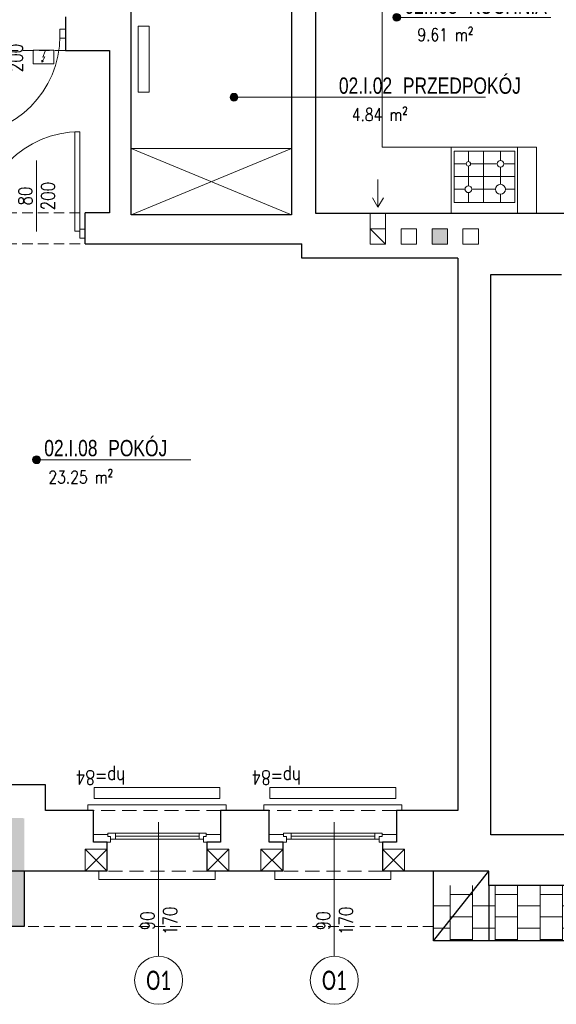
# Model space of a CAD drawing. Header units: millimetres. Extents: x 284606 to 628701, y -213781 to -93475.
# Tile 79 of 102: x 313340 to 313826, y -107544 to -106653. Entities that reach past the tile are written whole.
import ezdxf
from ezdxf.enums import TextEntityAlignment as Align

# ---------------------------------------------------------------- set-up
doc = ezdxf.new("R2010")
doc.units = ezdxf.units.MM
doc.linetypes.add('HIDDEN', pattern=[9.525, 6.35, -3.175])
doc.layers.get('0').update_dxf_attribs({"lineweight": 0})
for name, color, linetype, lineweight in [('!STR_Konstrukcja 0.20', 200, 'Continuous', 20), ('!STR_Konstrukcja 0.30', 64, 'Continuous', 30), ('!STR_Ocieplenie 0.05', 1, 'Continuous', 5), ('!STR_Opisy 0.09', 8, 'Continuous', 9), ('!STR_Przerywana 0.09', 8, 'HIDDEN', 9), ('!STR_Stolarka drzwiowa', 8, 'Continuous', 15), ('!STR_Stolarka okienna', 72, 'Continuous', 15), ('EKO Opisy 0.09', 8, 'Continuous', 9)]:
    doc.layers.add(name, color=color, linetype=linetype, lineweight=lineweight)
for name, color, linetype, lineweight, true_color in [('!STR_Kreskowanie ścian', 7, 'Continuous', 5, 0xa6a6a6), ('!STR_Ogrzewanie grzejniki', 7, 'Continuous', 15, 0xd10000), ('!STR_Wentylacja', 7, 'Continuous', 15, 0x3399ff), ('EKO Wyposażenie', 7, 'Continuous', 5, 0x919191)]:
    doc.layers.add(name, color=color, linetype=linetype, lineweight=lineweight, true_color=true_color)
doc.styles.add('AB_Arial', font='NirmalaS.ttf')
doc.styles.add('EKO 1-10', font='romans.shx', dxfattribs={"width": 0.8, "height": 15})
doc.styles.add('EKO 1-5', font='romans.shx', dxfattribs={"width": 0.8, "height": 10})
doc.styles.add('EKO CM 1-50', font='calibri.ttf', dxfattribs={"width": 0.8, "height": 12.5})

# ---------------------------------------------------------------- blocks, each defined once
blk = doc.blocks.new('el. podgrzewacz przepływowy')
at = {"ltscale": 5}
blk.add_lwpolyline([(-17.2, -16.9), (12.8, -16.9), (12.8, -36.9), (-17.2, -36.9), (-17.2, -16.9)], dxfattribs=at)
for points in [[(0.1, -18.8), (-3.6, -27.3), (-0.7, -26.6), (-4.8, -34.7)], [(-2.2, -32.7), (-4.8, -34.7), (-4.7, -31.4)]]:
    blk.add_lwpolyline(points)
blk = doc.blocks.new('*U336')
at = {"layer": '!STR_Opisy 0.09', "linetype": 'Continuous'}
blk.add_line((-39.28, 63.89), (-39.28, -0.34), dxfattribs=at)
at = {"layer": '!STR_Stolarka drzwiowa'}
for points in [[(0, 0), (0, 90), (-4.38, 90), (-4.38, 0)], [(-90, -6.2), (-95, -6.2), (-95, 1.8), (-90, 1.8)], [(5, -6.2), (0, -6.2), (0, 1.8), (5, 1.8)]]:
    blk.add_lwpolyline(points, close=True, dxfattribs=at)
blk.add_arc((0, 0), 90, 90, 180, dxfattribs=at)
at = {"layer": '!STR_Opisy 0.09', "linetype": 'Continuous', "style": 'EKO 1-10', "width": 0.8}
blk.add_attdef('SZER', text='', height=12.5, rotation=90, dxfattribs=at).set_placement((-39.28, 31.77), align=Align.BOTTOM_CENTER)
at = {"layer": '!STR_Opisy 0.09', "ltscale": 0.7, "style": 'EKO 1-10', "width": 0.8}
blk.add_attdef('WYS', text='', height=12.5, rotation=90, dxfattribs=at).set_placement((-28.75, 31.77), align=Align.MIDDLE_CENTER)
blk = doc.blocks.new('*U223')
at = {"layer": '!STR_Opisy 0.09', "linetype": 'Continuous'}
blk.add_line((39.68, 12.26), (39.68, -51.96), dxfattribs=at)
at = {"layer": '!STR_Stolarka drzwiowa'}
for points in [[(-5, 6.2), (0, 6.2), (0, -1.8), (-5, -1.8)], [(0, 0), (0, -90), (4.38, -90), (4.38, 0)], [(90, 6.2), (95, 6.2), (95, -1.8), (90, -1.8)]]:
    blk.add_lwpolyline(points, close=True, dxfattribs=at)
blk.add_arc((0, 0), 90, 270, 0, dxfattribs=at)
at = {"layer": '!STR_Opisy 0.09', "linetype": 'Continuous', "style": 'EKO 1-10', "width": 0.8}
blk.add_attdef('SZER', text='', height=12.5, rotation=90, dxfattribs=at).set_placement((39.68, -19.85), align=Align.BOTTOM_CENTER)
at = {"layer": '!STR_Opisy 0.09', "ltscale": 0.7, "style": 'EKO 1-10', "width": 0.8}
blk.add_attdef('WYS', text='', height=12.5, rotation=90, dxfattribs=at).set_placement((50.21, -19.85), align=Align.MIDDLE_CENTER)
blk = doc.blocks.new('*U232')
for p, q in [((-60, 0), (0, 0)), ((0, 0), (0, -60)), ((-60, -5), (-60, 0)), ((-60, -60), (-60, -5)), ((-60, -5), (-60, -5)), ((-57.5, -10), (-2.5, -10)), ((-57.5, -56.5), (-57.5, -10)), ((-44.5, -17.5), (-44.5, -10)), ((-29.21, -10), (-29.21, -56.5)), ((-15.5, -10), (-15.5, -19)), ((-2.5, -10), (-2.5, -56.5)), ((-57.5, -22), (-49, -22)), ((-44.5, -42), (-44.5, -26.5)), ((-40, -22), (-18.5, -22)), ((-15.5, -25), (-15.5, -43)), ((-12.5, -22), (-2.5, -22)), ((-2.5, -33.5), (-57.5, -33.5)), ((-47.5, -45), (-57.5, -45)), ((-44.5, -56.5), (-44.5, -48)), ((-17.5, -45), (-41.5, -45)), ((-15.5, -47), (-15.5, -56.5)), ((-2.5, -45), (-13.5, -45)), ((0, -60), (-60, -60)), ((-2.5, -56.5), (-57.5, -56.5))]:
    blk.add_line(p, q)
for centre, radius in [((-44.5, -22), 4.5), ((-15.5, -22), 3), ((-44.5, -45), 3), ((-15.5, -45), 2)]:
    blk.add_circle(centre, radius)
blk = doc.blocks.new('*U166')
at = {"layer": '!STR_Opisy 0.09', "linetype": 'Continuous'}
blk.add_line((0, -153.49), (0, -32.16), dxfattribs=at)
at = {"layer": '!STR_Opisy 0.09', "linetype": 'Continuous', "style": 'EKO 1-5', "width": 0.8}
blk.add_attdef('HP=', (30.1, 14.63), '', height=12.5, rotation=180, dxfattribs=at)
blk.add_attdef('SZER', text='', height=12.5, rotation=270, dxfattribs=at).set_placement((0, -121.38), align=Align.BOTTOM_CENTER)
at = {"layer": '!STR_Opisy 0.09', "ltscale": 0.7, "style": 'EKO 1-5', "width": 0.8}
blk.add_attdef('WYS', text='', height=12.5, rotation=270, dxfattribs=at).set_placement((-10.53, -121.38), align=Align.MIDDLE_CENTER)
blk = doc.blocks.new('*U459')
at = {"ltscale": 0.3}
blk.add_hatch(color=256, dxfattribs=at).paths.add_polyline_path([(-0.91, 50, 1), (6.82, 50, 1)])
at = {"ltscale": 1.5}
blk.add_line((17.59, 50), (154.57, 50), dxfattribs=at)
at = {"ltscale": 0.3}
blk.add_lwpolyline([(17.59, 50), (2.95, 50)], dxfattribs=at)
blk.add_circle((2.95, 50), 3.86, dxfattribs=at)
at = {"ltscale": 1.5, "width": 0.8}
for tag, p, height, style in [('NR_POM.', (10.51, 53.45), 16, 'AB_Arial'), ('NAZWA_POMIESZCZENIA', (66.91, 53.45), 16, 'AB_Arial'), ('POSADZKA', (9.08, 4), 12.5, 'EKO 1-5')]:
    blk.add_attdef(tag, p, '', height=height, rotation=0, dxfattribs=dict(at, style=style))
at = {"ltscale": 1.5, "style": 'EKO 1-5', "width": 0.8}
blk.add_attdef('POWIERZCHNIA', text='', height=12.5, rotation=0, dxfattribs=at).set_placement((78.06, 22.91), align=Align.BOTTOM_RIGHT)
blk = doc.blocks.new('*U469')
at = {"ltscale": 0.3}
blk.add_hatch(color=256, dxfattribs=at).paths.add_polyline_path([(-96.5, 50, 1), (-88.78, 50, 1)])
at = {"ltscale": 1.5}
blk.add_line((17.59, 50), (154.57, 50), dxfattribs=at)
at = {"ltscale": 0.3}
blk.add_lwpolyline([(17.59, 50), (2.95, 50)], dxfattribs=at)
blk.add_circle((-92.64, 50), 3.86, dxfattribs=at)
at = {"ltscale": 1.5, "width": 0.8}
for tag, p, height, style in [('NR_POM.', (10.51, 53.45), 16, 'AB_Arial'), ('NAZWA_POMIESZCZENIA', (66.91, 53.45), 16, 'AB_Arial'), ('POSADZKA', (9.08, 4), 12.5, 'EKO 1-5')]:
    blk.add_attdef(tag, p, '', height=height, rotation=0, dxfattribs=dict(at, style=style))
at = {"ltscale": 1.5, "style": 'EKO 1-5', "width": 0.8}
blk.add_attdef('POWIERZCHNIA', text='', height=12.5, rotation=0, dxfattribs=at).set_placement((78.06, 22.91), align=Align.BOTTOM_RIGHT)
blk = doc.blocks.new('KÓLKO')
at = {"layer": '!STR_Opisy 0.09'}
blk.add_circle((0, -15.51), 15.51, dxfattribs=at)
at = {"layer": '!STR_Opisy 0.09', "style": 'EKO 1-10', "width": 0.8}
blk.add_attdef('NR', text='', height=15, dxfattribs=at).set_placement((0, -15.51), align=Align.MIDDLE_CENTER)

msp = doc.modelspace()

# ---------------------------------------------------------------- hatches: boundary and pattern name
at = {"layer": '!STR_Kreskowanie ścian', "ltscale": 1.5}
h = msp.add_hatch(dxfattribs=at)
h.set_pattern_fill('AR-B88', color=8, scale=0.1, angle=90)
h.set_pattern_definition([(90, (25876.741, 1826.681), (-20.32, 1e-15), []), (180, (25876.741, 1826.681), (-20.32, -10.16), [20.32, -20.32])])
h.paths.add_polyline_path([(313344.58, -107423.52), (313299.58, -107423.52), (313299.58, -107417.52), (313299.53, -107417.52), (313249.53, -107467.52), (313249.53, -107473.52), (313344.58, -107473.52)])
h.paths.add_polyline_path([(313344.58, -107378.52), (313344.58, -107372.52), (313344.53, -107375.47), (313299.53, -107417.52), (313299.58, -107417.52), (313299.58, -107423.52), (313344.58, -107423.52)])
h.paths.add_polyline_path([(313386.39, -106262.52), (313431.29, -106262.43), (313431.29, -106212.43), (313336.34, -106212.52), (313336.29, -106359.43), (313386.39, -106359.43)])
h.paths.add_polyline_path([(313429.76, -106262.52), (313386.39, -106262.52), (313386.39, -106359.43), (313446.2, -106360.45), (313429.76, -106360.45)])
h.paths.add_polyline_path([(314288.78, -106275.53), (314288.83, -106275.52), (314288.83, -106262.52), (314201.83, -106262.52), (314201.83, -106307.52), (314201.83, -106307.52), (314201.83, -106322.24), (314231.83, -106320.51), (314231.78, -106320.47)])
h.paths.add_polyline_path([(314338.78, -106225.53), (314338.78, -106212.52), (314201.83, -106212.52), (314201.83, -106262.52), (314288.83, -106262.52), (314288.83, -106275.52), (314288.78, -106275.53)])
h.paths.add_polyline_path([(314231.83, -106320.51), (314201.78, -106297.48), (314201.78, -106349.11), (314201.83, -106431.96), (314201.83, -106345.22), (314231.83, -106320.23)])
h.paths.add_polyline_path([(314089.06, -106585.49), (314089.06, -106550.56)])
h.paths.add_polyline_path([(312927.2, -106571.25), (312927.2, -106517.21)])
h.paths.add_polyline_path([(314456.18, -106594.18), (314456.18, -106556.39)])
h.paths.add_polyline_path([(313801.6, -107349.73), (313839.96, -107349.73)])
h.paths.add_polyline_path([(312874.74, -107235.92), (312867.24, -107235.92), (312867.24, -107130.92), (312874.74, -107130.92)], flags=16)
h.paths.add_polyline_path([(312909.98, -107220.92), (312904.84, -107220.92), (312904.84, -107225.36), (312901.86, -107225.36), (312901.86, -107228.42), (312874.83, -107228.42), (312874.83, -107417.07), (312919.83, -107372.07), (312919.83, -107240.92), (312908.9, -107240.92), (312908.9, -107227.86), (312909.98, -107227.86)])
h.paths.add_polyline_path([(312874.83, -106962.42), (312901.86, -106962.42), (312901.86, -106965.32), (312904.84, -106965.32), (312904.84, -106969.42), (312909.98, -106969.42), (312909.98, -106962.82), (312908.9, -106962.82), (312908.9, -106949.92), (312919.83, -106949.92), (312919.83, -106871.18), (312874.83, -106871.18)])
h.paths.add_polyline_path([(312901.86, -107052.42), (312874.83, -107052.42), (312874.83, -107138.42), (312901.86, -107138.42), (312901.86, -107141.32), (312904.84, -107141.32), (312904.84, -107145.42), (312909.98, -107145.42), (312909.98, -107138.82), (312908.9, -107138.82), (312908.9, -107125.92), (312919.83, -107125.92), (312919.83, -107064.92), (312908.9, -107064.92), (312908.9, -107051.86), (312909.98, -107051.86), (312909.98, -107044.92), (312904.84, -107044.92), (312904.84, -107049.36), (312901.86, -107049.36)])
h.paths.add_polyline_path([(312874.83, -106871.18), (312824.79, -106871.18), (312824.79, -107467.11), (312874.83, -107417.07)])
h.paths.add_polyline_path([(312874.74, -106954.92), (312874.74, -107059.92), (312867.24, -107059.92), (312867.24, -106954.92)], flags=16)
h.paths.add_polyline_path([(314767.17, -107164.42), (314740.76, -107164.42), (314740.76, -107161.36), (314737.78, -107161.36), (314737.78, -107156.92), (314732.64, -107156.92), (314732.64, -107163.86), (314733.72, -107163.86), (314733.72, -107176.92), (314722.17, -107176.92), (314722.17, -107372.52), (314767.17, -107417.52)])
h.paths.add_polyline_path([(314782.08, -107014.92), (314782.08, -106909.92), (314774.58, -106909.92), (314774.58, -107014.92)], flags=16)
h.paths.add_polyline_path([(314782.08, -107007.42), (314767.17, -107007.42), (314767.17, -107074.42), (314782.08, -107074.42), (314782.08, -107066.92), (314774.58, -107066.92), (314774.58, -107171.92), (314782.08, -107171.92), (314782.08, -107164.42), (314767.17, -107164.42), (314767.17, -107417.52), (314817.13, -107467.47), (314817.13, -106225.65), (314767.17, -106275.61), (314767.17, -106917.42), (314782.08, -106917.42)])
h.paths.add_polyline_path([(314732.64, -106924.42), (314737.78, -106924.42), (314737.78, -106920.32), (314740.76, -106920.32), (314740.76, -106917.42), (314767.17, -106917.42), (314767.17, -106275.61), (314722.17, -106320.61), (314722.17, -106904.92), (314733.72, -106904.92), (314733.72, -106917.82), (314732.64, -106917.82)])
h.paths.add_polyline_path([(314737.78, -106999.92), (314732.64, -106999.92), (314732.64, -107006.86), (314733.72, -107006.86), (314733.72, -107019.92), (314722.17, -107019.92), (314722.17, -107061.92), (314733.72, -107061.92), (314733.72, -107074.82), (314732.64, -107074.82), (314732.64, -107081.42), (314737.78, -107081.42), (314737.78, -107077.32), (314740.76, -107077.32), (314740.76, -107074.42), (314767.17, -107074.42), (314767.17, -107007.42), (314740.76, -107007.42), (314740.76, -107004.36), (314737.78, -107004.36)])
h = msp.add_hatch(dxfattribs=at)
h.set_pattern_fill('AR-B88', color=8, scale=0.1)
h.set_pattern_definition([(0, (25876.741, 1826.681), (0, 20.32), []), (90, (25876.741, 1826.681), (-10.16, 20.32), [20.32, -20.32])])
h.paths.add_polyline_path([(313344.53, -107375.47), (312919.38, -107372.52), (312874.83, -107417.07), (312874.83, -107417.52), (313299.53, -107417.52)])
h.paths.add_polyline_path([(313299.53, -107417.52), (312874.38, -107417.52), (312824.79, -107467.11), (312824.79, -107467.52), (313249.53, -107467.52)])
h.paths.add_polyline_path([(314296, -107406.89), (314341.97, -107417.52), (314341.97, -107436.52), (313848.78, -107436.52), (313792.78, -107436.52), (313882.79, -107436.52), (313882.79, -107486.52), (314298.05, -107486.52), (314298.05, -107436.47)])
h.paths.add_polyline_path([(314767.17, -107417.52), (314296, -107406.89), (314375.34, -107467.52), (314817.13, -107467.52), (314817.13, -107467.47)])
h.paths.add_polyline_path([(314722.17, -107372.52), (314296.92, -107372.52), (314296, -107406.89), (314767.17, -107417.52)])
h.paths.add_polyline_path([(314817.13, -106225.65), (314817.13, -106225.62), (314338.78, -106225.53), (314288.78, -106275.53), (314767.17, -106275.61)])
h.paths.add_polyline_path([(314767.17, -106275.61), (314288.78, -106275.53), (314231.78, -106320.47), (314722.18, -106320.6)])
h = msp.add_hatch(dxfattribs=at)
h.set_pattern_fill('AR-B88', color=8, scale=0.1, angle=90)
h.set_pattern_definition([(90, (25876.693, 1988.838), (-20.32, 1e-15), []), (180, (25876.693, 1988.838), (-20.32, -10.16), [20.32, -20.32])])
h.paths.add_polyline_path([(313881.24, -107436.47), (313714.75, -107436.47), (313714.75, -107486.47), (313881.24, -107486.47)])
h.paths.add_polyline_path([(314371.9, -107467.47), (314332.09, -107423.8), (314341.88, -107436.47), (314299.89, -107436.47), (314299.89, -107486.47), (314371.85, -107486.47)])
at = {"layer": '!STR_Wentylacja', "ltscale": 1.5}
h = msp.add_hatch(color=8, dxfattribs=at)
h.dxf.hatch_style = 1
h.paths.add_polyline_path([(313727.41, -106842.17), (313713.41, -106842.17), (313713.41, -106856.17), (313727.41, -106856.17), (313727.41, -106853.4)])

# ---------------------------------------------------------------- linework, layer by layer
at = {"layer": '!STR_Konstrukcja 0.20', "color": 253, "linetype": 'Continuous', "lineweight": 15, "true_color": 0x999999}
for p, q in [((313412.12, -107430.92), (313412.12, -107423.42)), ((313412.12, -107423.42), (313419.62, -107423.42)), ((313509.62, -107423.42), (313517.12, -107423.42)), ((313517.12, -107423.42), (313517.12, -107430.92)), ((313571.12, -107430.92), (313571.12, -107423.42)), ((313571.12, -107423.42), (313578.62, -107423.42)), ((313668.62, -107423.42), (313676.12, -107423.42)), ((313676.12, -107423.42), (313676.12, -107430.92)), ((313517.12, -107430.92), (313412.12, -107430.92)), ((313676.12, -107430.92), (313571.12, -107430.92))]:
    msp.add_line(p, q, dxfattribs=at)
for points in [[(313522.12, -107368.42), (313527.12, -107368.42), (313527.12, -107363.42), (313402.12, -107363.42), (313402.12, -107368.42), (313407.12, -107368.42)], [(313681.12, -107368.42), (313686.12, -107368.42), (313686.12, -107363.42), (313561.12, -107363.42), (313561.12, -107368.42), (313566.12, -107368.42)]]:
    msp.add_lwpolyline(points, dxfattribs=at)
at = {"layer": '!STR_Konstrukcja 0.30', "color": 8, "ltscale": 1.5}
for p, q in [((313381.74, -106650.43), (313381.74, -106680.74)), ((313399.74, -106855.74), (313399.74, -106827.74))]:
    msp.add_line(p, q, dxfattribs=at)
at = {"layer": '!STR_Konstrukcja 0.30', "color": 253, "ltscale": 1.5, "true_color": 0x999999}
for p, q in [((313578.62, -107423.42), (313509.62, -107423.42)), ((313714.75, -107486.42), (313764.75, -107423.42)), ((313714.75, -107486.42), (313714.75, -107423.42))]:
    msp.add_line(p, q, dxfattribs=at)
at = {"layer": '!STR_Konstrukcja 0.30', "color": 8, "ltscale": 1.5}
for points in [[(314243.73, -106212.43), (314338.73, -106212.43), (314338.73, -106225.43), (314817.08, -106225.52), (314817.08, -107467.42), (314371.88, -107467.42), (314371.88, -107486.42), (313714.75, -107486.42)], [(313586.29, -106629.51), (313586.29, -106829.43), (313441.29, -106829.43), (313441.29, -106578.43)], [(313853.29, -106828.43), (313608.29, -106828.43), (313608.29, -106629.51)], [(313381.74, -106680.74), (313421.74, -106680.74), (313421.74, -106827.74), (313399.74, -106827.74)], [(313399.74, -106855.74), (313595.74, -106855.74)], [(313736.74, -106868.74), (313595.74, -106868.74), (313595.74, -106855.74)], [(313736.74, -106868.74), (313736.74, -107368.42), (313681.12, -107368.42)], [(313914.24, -107390.42), (313766.74, -107390.42), (313766.74, -106883.42), (313830.65, -106883.42)], [(313344.49, -107473.42), (313249.49, -107473.42), (313249.49, -107467.42), (312824.74, -107467.42), (312824.74, -106921.08)], [(313419.62, -107423.42), (313299.49, -107423.42), (313299.49, -107417.42), (312874.74, -107417.42), (312874.74, -107228.42)], [(313363.74, -107368.42), (313363.74, -107345.42), (313275.74, -107345.42)], [(313407.12, -107368.42), (313363.74, -107368.42)], [(313344.49, -107423.42), (313344.49, -107473.42)]]:
    msp.add_lwpolyline(points, dxfattribs=at)
at = {"layer": '!STR_Konstrukcja 0.30', "color": 253, "ltscale": 2, "true_color": 0x999999}
for points in [[(313419.62, -107423.42), (313419.62, -107397.3), (313407.12, -107397.3), (313407.12, -107368.42)], [(313522.12, -107368.42), (313522.12, -107397.3), (313509.62, -107397.3), (313509.62, -107423.42)], [(313578.62, -107423.42), (313578.62, -107397.3), (313566.12, -107397.3), (313566.12, -107368.42)], [(313681.12, -107368.42), (313681.12, -107397.3), (313668.62, -107397.3), (313668.62, -107423.42)]]:
    msp.add_lwpolyline(points, dxfattribs=at)
at = {"layer": '!STR_Konstrukcja 0.30', "color": 253, "ltscale": 1.5, "true_color": 0x999999}
for points in [[(313566.12, -107368.42), (313522.12, -107368.42)], [(313926.74, -107436.42), (313764.75, -107436.42), (313764.75, -107423.42), (313668.62, -107423.42)], [(313764.75, -107436.42), (313764.75, -107486.42)]]:
    msp.add_lwpolyline(points, dxfattribs=at)
at = {"layer": '!STR_Ocieplenie 0.05', "color": 253, "ltscale": 1.5, "true_color": 0x999999}
for points in [[(313399.62, -107403.42), (313419.62, -107403.42), (313419.62, -107423.42), (313399.62, -107423.42)], [(313509.62, -107403.42), (313529.62, -107403.42), (313529.62, -107423.42), (313509.62, -107423.42)], [(313558.62, -107403.42), (313578.62, -107403.42), (313578.62, -107423.42), (313558.62, -107423.42)], [(313668.62, -107403.42), (313688.62, -107403.42), (313688.62, -107423.42), (313668.62, -107423.42)]]:
    msp.add_lwpolyline(points, close=True, dxfattribs=at)
for points in [[(313399.62, -107403.42), (313419.62, -107423.42), (313419.62, -107403.42), (313399.62, -107423.42)], [(313509.62, -107403.42), (313529.62, -107423.42), (313529.62, -107403.42), (313509.62, -107423.42)], [(313558.62, -107403.42), (313578.62, -107423.42), (313578.62, -107403.42), (313558.62, -107423.42)], [(313668.62, -107403.42), (313688.62, -107423.42), (313688.62, -107403.42), (313668.62, -107423.42)]]:
    msp.add_lwpolyline(points, dxfattribs=at)
at = {"layer": '!STR_Opisy 0.09', "color": 8}
msp.add_line((313534.26, -106723.16), (313622.2, -106723.16), dxfattribs=at)
at = {"layer": '!STR_Przerywana 0.09', "color": 8, "ltscale": 1.5}
for p, q in [((313381.74, -106680.74), (313281.74, -106680.74)), ((313299.74, -106827.74), (313399.74, -106827.74)), ((313299.74, -106855.74), (313399.74, -106855.74))]:
    msp.add_line(p, q, dxfattribs=at)
at = {"layer": '!STR_Przerywana 0.09', "color": 253, "ltscale": 2, "true_color": 0x999999}
for p, q in [((313509.62, -107423.42), (313419.62, -107423.42)), ((313668.62, -107423.42), (313578.62, -107423.42))]:
    msp.add_line(p, q, dxfattribs=at)
for points in [[(313522.12, -107368.42), (313407.12, -107368.42)], [(313681.12, -107368.42), (313566.12, -107368.42)]]:
    msp.add_lwpolyline(points, dxfattribs=at)
at = {"layer": '!STR_Przerywana 0.09', "color": 8, "ltscale": 1.5}
msp.add_lwpolyline([(313764.75, -107486.42), (313714.75, -107486.42), (313714.75, -107473.42), (313344.49, -107473.42)], dxfattribs=at)
at = {"layer": '!STR_Stolarka okienna', "color": 253, "ltscale": 0.3, "true_color": 0x999999}
for points in [[(313407.12, -107390.26), (313407.12, -107397.3), (313422.68, -107397.3), (313422.68, -107392.16), (313420.18, -107392.16), (313420.18, -107390.26), (313407.12, -107390.26)], [(313420.18, -107389.18), (313420.18, -107392.16), (313422.68, -107392.16), (313422.68, -107394.32), (313506.72, -107394.32), (313506.72, -107392.16), (313509.22, -107392.16), (313509.22, -107389.18), (313420.18, -107389.18)], [(313427.11, -107389.18), (313427.11, -107394.32)], [(313502.62, -107394.32), (313502.62, -107389.18)], [(313522.12, -107390.26), (313522.12, -107397.3), (313506.72, -107397.3), (313506.72, -107392.16), (313509.22, -107392.16), (313509.22, -107390.26), (313522.12, -107390.26)], [(313566.12, -107390.26), (313566.12, -107397.3), (313581.68, -107397.3), (313581.68, -107392.16), (313579.18, -107392.16), (313579.18, -107390.26), (313566.12, -107390.26)], [(313579.18, -107389.18), (313579.18, -107392.16), (313581.68, -107392.16), (313581.68, -107394.32), (313665.72, -107394.32), (313665.72, -107392.16), (313668.22, -107392.16), (313668.22, -107389.18), (313579.18, -107389.18)], [(313586.11, -107389.18), (313586.11, -107394.32)], [(313661.62, -107394.32), (313661.62, -107389.18)], [(313681.12, -107390.26), (313681.12, -107397.3), (313665.72, -107397.3), (313665.72, -107392.16), (313668.22, -107392.16), (313668.22, -107390.26), (313681.12, -107390.26)], [(313427.11, -107391.75), (313502.62, -107391.75)], [(313586.11, -107391.75), (313661.62, -107391.75)]]:
    msp.add_lwpolyline(points, dxfattribs=at)
at = {"layer": '!STR_Wentylacja', "color": 8, "ltscale": 1.5}
for p, q in [((313657.41, -106828.43), (313657.41, -106842.17)), ((313671.41, -106828.43), (313671.41, -106842.17)), ((313657.41, -106842.17), (313671.41, -106856.17))]:
    msp.add_line(p, q, dxfattribs=at)
msp.add_lwpolyline([(313664.5, -106797.46), (313664.5, -106822.53), (313659.64, -106814.11), (313664.5, -106822.53), (313669.36, -106814.11)], dxfattribs=at)
for points in [[(313657.41, -106842.17), (313657.41, -106856.17), (313671.41, -106856.17), (313671.41, -106842.17)], [(313685.41, -106842.17), (313685.41, -106856.17), (313699.41, -106856.17), (313699.41, -106842.17)], [(313713.41, -106842.17), (313713.41, -106856.17), (313727.41, -106856.17), (313727.41, -106842.17)], [(313741.41, -106842.17), (313741.41, -106856.17), (313755.41, -106856.17), (313755.41, -106842.17)]]:
    msp.add_lwpolyline(points, close=True, dxfattribs=at)
at = {"color": 8}
msp.add_lwpolyline([(313457.57, -106658.9), (313457.57, -106718.55), (313447.57, -106718.55), (313447.57, -106658.9)], close=True, dxfattribs=at)
at = {"color": 253, "true_color": 0x999999}
for points in [[(313521.53, -107347.63), (313521.53, -107357.63), (313407.7, -107357.63), (313407.7, -107347.63)], [(313680.53, -107347.63), (313680.53, -107357.63), (313566.7, -107357.63), (313566.7, -107347.63)]]:
    msp.add_lwpolyline(points, close=True, dxfattribs=at)
at = {"layer": 'EKO Wyposażenie', "color": 8}
for points in [[(313608.29, -106768.43), (313608.29, -106629.51), (313668.29, -106629.51), (313668.29, -106768.43)], [(313441.29, -106829.43), (313586.29, -106769.43)], [(313586.29, -106829.43), (313441.29, -106769.43)], [(313668.29, -106768.43), (313808.07, -106768.43), (313808.07, -106828.43), (313608.29, -106828.43), (313608.29, -106768.43)]]:
    msp.add_lwpolyline(points, dxfattribs=at)
msp.add_lwpolyline([(313441.29, -106829.43), (313586.29, -106829.43), (313586.29, -106769.43), (313441.29, -106769.43)], close=True, dxfattribs=at)

# ---------------------------------------------------------------- block references
at = {"layer": '!STR_Konstrukcja 0.30', "color": 253, "ltscale": 1.5, "true_color": 0x999999}
ref = msp.add_blockref('*U166', (313466.02, -107346.98), dxfattribs=dict(at, xscale=-1))
ref.add_attrib('SZER', '90', dxfattribs={"layer": '!STR_Opisy 0.09', "linetype": 'Continuous', "height": 12.5, "rotation": 90, "style": 'EKO 1-5', "width": 0.8}).set_placement((313466.02, -107468.36), align=Align.BOTTOM_CENTER)
ref.add_attrib('WYS', '170', dxfattribs={"layer": '!STR_Opisy 0.09', "ltscale": 0.7, "height": 12.5, "rotation": 90, "style": 'EKO 1-5', "width": 0.8}).set_placement((313476.55, -107468.36), align=Align.MIDDLE_CENTER)
ref.add_attrib('HP=', 'hp=84', (313435.93, -107332.35), dxfattribs={"layer": '!STR_Opisy 0.09', "linetype": 'Continuous', "height": 12.5, "rotation": 180, "style": 'EKO 1-5', "width": 0.8})
ref = msp.add_blockref('*U166', (313625.02, -107346.98), dxfattribs=dict(at, xscale=-1))
ref.add_attrib('SZER', '90', dxfattribs={"layer": '!STR_Opisy 0.09', "linetype": 'Continuous', "height": 12.5, "rotation": 90, "style": 'EKO 1-5', "width": 0.8}).set_placement((313625.02, -107468.36), align=Align.BOTTOM_CENTER)
ref.add_attrib('WYS', '170', dxfattribs={"layer": '!STR_Opisy 0.09', "ltscale": 0.7, "height": 12.5, "rotation": 90, "style": 'EKO 1-5', "width": 0.8}).set_placement((313635.55, -107468.36), align=Align.MIDDLE_CENTER)
ref.add_attrib('HP=', 'hp=84', (313594.93, -107332.35), dxfattribs={"layer": '!STR_Opisy 0.09', "linetype": 'Continuous', "height": 12.5, "rotation": 180, "style": 'EKO 1-5', "width": 0.8})
at = {"layer": '!STR_Ogrzewanie grzejniki', "color": 8, "lineweight": 35, "ltscale": 1.5, "xscale": 0.625, "yscale": 0.625, "zscale": 0.625}
msp.add_blockref('el. podgrzewacz przepływowy', (313363.42, -106669.84), dxfattribs=at)
at = {"layer": '!STR_Opisy 0.09', "color": 8}
ref = msp.add_blockref('*U459', (313678.82, -106696.84), dxfattribs=dict(at, xscale=0.9199999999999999, yscale=0.9199999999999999, zscale=0.9199999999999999))
ref.add_attrib('NAZWA_POM', 'KUCHNIA', (313746.36, -106647.67), dxfattribs={"layer": '0', "ltscale": 1.5, "height": 14.72, "rotation": 0, "style": 'AB_Arial', "width": 0.8})
ref.add_attrib('NUMER_POM', '02.I.05', (313688.49, -106647.67), dxfattribs={"layer": '0', "ltscale": 1.5, "height": 14.72, "rotation": 0, "style": 'AB_Arial', "width": 0.8})
ref.add_attrib('R-SURF', '9.61 m²', dxfattribs={"layer": '0', "ltscale": 1.5, "height": 11.5, "rotation": 0, "style": 'EKO 1-5', "width": 0.8}).set_placement((313750.63, -106675.77), align=Align.BOTTOM_RIGHT)
ref = msp.add_blockref('*U469', (313619.48, -106769.16), dxfattribs=dict(at, xscale=0.9199999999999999, yscale=0.9199999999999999, zscale=0.9199999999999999))
ref.add_attrib('NAZWA_POM', 'PRZEDPOKÓJ', (313687.03, -106719.99), dxfattribs={"layer": '0', "ltscale": 1.5, "height": 14.72, "rotation": 0, "style": 'AB_Arial', "width": 0.8})
ref.add_attrib('NUMER_POM', '02.I.02', (313629.16, -106719.99), dxfattribs={"layer": '0', "ltscale": 1.5, "height": 14.72, "rotation": 0, "style": 'AB_Arial', "width": 0.8})
ref.add_attrib('R-SURF', '4.84 m²', dxfattribs={"layer": '0', "ltscale": 1.5, "height": 11.5, "rotation": 0, "style": 'EKO 1-5', "width": 0.8}).set_placement((313691.3, -106748.08), align=Align.BOTTOM_RIGHT)
ref = msp.add_blockref('*U459', (313352.94, -107097.14), dxfattribs=dict(at, xscale=0.9199999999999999, yscale=0.9199999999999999, zscale=0.9199999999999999))
ref.add_attrib('NAZWA_POM', 'POKÓJ', (313420.48, -107047.97), dxfattribs={"layer": '0', "ltscale": 1.5, "height": 14.72, "rotation": 0, "style": 'AB_Arial', "width": 0.8})
ref.add_attrib('NUMER_POM', '02.I.08', (313362.61, -107047.97), dxfattribs={"layer": '0', "ltscale": 1.5, "height": 14.72, "rotation": 0, "style": 'AB_Arial', "width": 0.8})
ref.add_attrib('R-SURF', '23.25 m²', dxfattribs={"layer": '0', "ltscale": 1.5, "height": 11.5, "rotation": 0, "style": 'EKO 1-5', "width": 0.8}).set_placement((313424.75, -107076.07), align=Align.BOTTOM_RIGHT)
at = {"layer": '!STR_Stolarka drzwiowa', "color": 8, "ltscale": 0.3}
for name, p, values in [('*U223', (313286.74, -106667.78), {'WYS': '200', 'SZER': '90'}), ('*U336', (313394.74, -106844.33), {'WYS': '200', 'SZER': '80'})]:
    msp.add_blockref(name, p, dxfattribs=at).add_auto_attribs(values)
at = {"layer": 'EKO Opisy 0.09', "color": 8}
ref = msp.add_blockref('KÓLKO', (313466.02, -107500.47), dxfattribs=dict(at, xscale=1.4, yscale=1.4, zscale=1.4))
ref.add_attrib('NR', 'O1', dxfattribs={"height": 17.5, "style": 'EKO CM 1-50', "width": 0.7}).set_placement((313466.02, -107522.18), align=Align.MIDDLE_CENTER)
ref = msp.add_blockref('KÓLKO', (313625.02, -107500.47), dxfattribs=dict(at, xscale=1.4, yscale=1.4, zscale=1.4))
ref.add_attrib('NR', 'O1', dxfattribs={"height": 17.5, "style": 'EKO CM 1-50', "width": 0.7}).set_placement((313625.02, -107522.18), align=Align.MIDDLE_CENTER)
at = {"layer": 'EKO Wyposażenie', "color": 8, "rotation": 180}
msp.add_blockref('*U232', (313730.79, -106828.43), dxfattribs=at)

doc.saveas('drawing.dxf')
